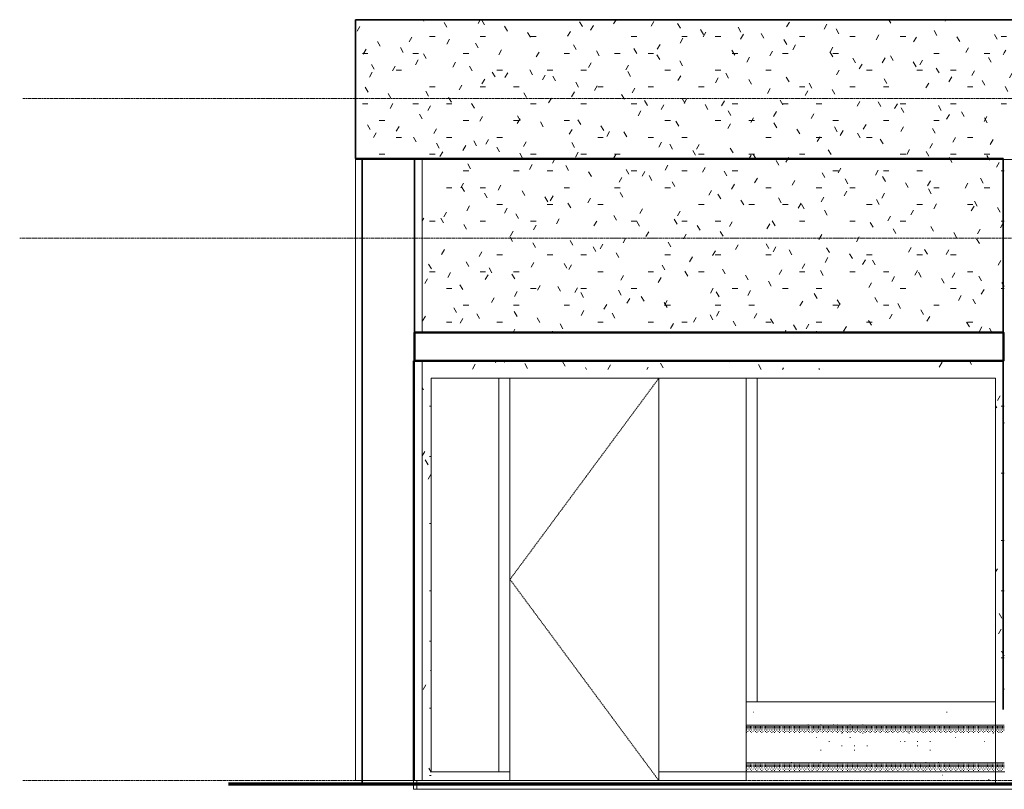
# Model space of a CAD drawing. Header units: inches. Extents: x -303 to 465, y -11 to 174.
# Tile 1 of 3: x -303 to -78, y -2 to 174. Entities that reach past the tile are written whole.
import ezdxf

# ---------------------------------------------------------------- set-up
doc = ezdxf.new("R2010")
doc.units = ezdxf.units.IN
doc.header["$MEASUREMENT"] = 0
doc.linetypes.add('Center 1_4_', pattern=[0.53125, 0.25, -0.09375, 0.09375, -0.09375])
doc.linetypes.add('Dash', pattern=[0.23622, 0.11811, -0.11811])
for name, color, linetype, lineweight in [('A-COLS', 52, 'Continuous', 9), ('A-DETL', 90, 'Continuous', 9), ('A-DETL-GENF', 92, 'Continuous', 9), ('A-DOOR', 31, 'Continuous', 9), ('A-FLOR', 192, 'Continuous', 9), ('A-FLOR-LEVL', 51, 'Continuous', 9), ('A-ROOF', 132, 'Continuous', 9), ('A-WALL', 90, 'Continuous', 9), ('A-WALL-PATT', 111, 'Continuous', 9)]:
    doc.layers.add(name, color=color, linetype=linetype, lineweight=lineweight)
pattern_1 = [(0, (59.008, 47.244), (15.36, 3.84), [1.267, -10.253, 1.267, -10.253, -61.44]), (0, (59.008, 47.244), (15.36, 3.84), [-23.04, 1.267, -21.773, 1.267, -10.253, -26.88]), (0, (59.008, 47.244), (15.36, 3.84), [-57.6, 1.267, -6.413, 1.267, -17.933]), (120, (64.768, 49.164), (-11.005538, 11.38215), [1.267, -10.253, 1.267, -10.253, -61.44]), (120, (64.768, 49.164), (-11.005538, 11.38215), [-23.04, 1.267, -21.773, 1.267, -10.253, -26.88]), (120, (64.768, 49.164), (-11.005538, 11.38215), [-57.6, 1.267, -6.413, 1.267, -17.933]), (240, (66.688, 56.844), (-4.354462, -15.22215), [1.267, -10.253, 1.267, -10.253, -61.44]), (240, (66.688, 56.844), (-4.354462, -15.22215), [-23.04, 1.267, -21.773, 1.267, -10.253, -26.88]), (240, (66.688, 56.844), (-4.354462, -15.22215), [-57.6, 1.267, -6.413, 1.267, -17.933])]

# ---------------------------------------------------------------- blocks, each defined once
blk = doc.blocks.new('Planitar - Single Door_Flush Panel - 2_-10_ x 6_-8_-3192464-Front Elevation')
at = {"layer": 'A-DOOR', "linetype": 'Dash'}
for p, q in [((-157.41, 92), (-191.42, 46)), ((-191.42, 46), (-157.41, 0))]:
    blk.add_line(p, q, dxfattribs=at)
at = {"layer": 'A-DOOR'}
for p, q in [((-191.42, 92), (-191.42, 2)), ((-157.41, 2), (-157.41, 92)), ((-191.42, 0), (-157.41, 0))]:
    blk.add_line(p, q, dxfattribs=at)
blk = doc.blocks.new('Rectangular Column 3D - Family8-3283566-Front Elevation')
at = {"layer": 'A-COLS'}
for p, q in [((-225.22, 0), (-225.22, 142)), ((-213.22, 102.5), (-213.22, 142)), ((-213.22, 0), (-213.22, 96)), ((-213.22, 0), (-225.22, 0))]:
    blk.add_line(p, q, dxfattribs=at)

msp = doc.modelspace()

# ---------------------------------------------------------------- hatches: boundary and pattern name
at = {"layer": 'A-DETL-GENF'}
h = msp.add_hatch(dxfattribs=at)
h.set_pattern_fill('FP_3', style=0, pattern_type=2)
h.set_pattern_definition([(0, (59.008, 55.884), (0, 8.64), []), (0, (59.008, 55.596), (0, 8.64), [0.127, -8.513]), (0, (59.296, 55.596), (0, 8.64), [0.127, -8.513]), (0, (59.584, 55.596), (0, 8.64), [0.127, -8.513]), (0, (59.872, 55.596), (0, 8.64), [0.127, -8.513]), (0, (60.16, 55.596), (0, 8.64), [0.127, -8.513]), (0, (60.448, 55.596), (0, 8.64), [0.127, -8.513]), (0, (60.736, 55.596), (0, 8.64), [0.127, -8.513]), (0, (61.024, 55.596), (0, 8.64), [0.127, -8.513]), (0, (61.312, 55.596), (0, 8.64), [0.127, -8.513]), (0, (61.6, 55.596), (0, 8.64), [0.127, -8.513]), (0, (61.888, 55.596), (0, 8.64), [0.127, -8.513]), (0, (62.176, 55.596), (0, 8.64), [0.127, -8.513]), (0, (62.464, 55.596), (0, 8.64), [0.127, -8.513]), (0, (62.752, 55.596), (0, 8.64), [0.127, -8.513]), (0, (63.04, 55.596), (0, 8.64), [0.127, -8.513]), (0, (63.328, 55.596), (0, 8.64), [0.127, -8.513]), (0, (63.616, 55.596), (0, 8.64), [0.127, -8.513]), (0, (63.904, 55.596), (0, 8.64), [0.127, -8.513]), (0, (64.192, 55.596), (0, 8.64), [0.127, -8.513]), (0, (64.48, 55.596), (0, 8.64), [0.127, -8.513]), (0, (64.768, 55.596), (0, 8.64), [0.127, -8.513]), (0, (65.056, 55.596), (0, 8.64), [0.127, -8.513]), (0, (65.344, 55.596), (0, 8.64), [0.127, -8.513]), (0, (65.632, 55.596), (0, 8.64), [0.127, -8.513]), (0, (65.92, 55.596), (0, 8.64), [0.127, -8.513]), (0, (66.208, 55.596), (0, 8.64), [0.127, -8.513]), (0, (66.496, 55.596), (0, 8.64), [0.127, -8.513]), (0, (66.784, 55.596), (0, 8.64), [0.127, -8.513]), (0, (67.072, 55.596), (0, 8.64), [0.127, -8.513]), (0, (67.36, 55.596), (0, 8.64), [0.127, -8.513]), (0, (67.648, 55.596), (0, 8.64), [0.127, -8.513]), (0, (59.008, 54.732), (0, 8.64), [0.127, -8.513]), (0, (59.584, 54.732), (0, 8.64), [0.127, -8.513]), (0, (60.16, 54.732), (0, 8.64), [0.127, -8.513]), (0, (60.736, 54.732), (0, 8.64), [0.127, -8.513]), (0, (61.312, 54.732), (0, 8.64), [0.127, -8.513]), (0, (61.888, 54.732), (0, 8.64), [0.127, -8.513]), (0, (62.464, 54.732), (0, 8.64), [0.127, -8.513]), (0, (63.04, 54.732), (0, 8.64), [0.127, -8.513]), (0, (63.616, 54.732), (0, 8.64), [0.127, -8.513]), (0, (64.192, 54.732), (0, 8.64), [0.127, -8.513]), (0, (64.768, 54.732), (0, 8.64), [0.127, -8.513]), (0, (65.344, 54.732), (0, 8.64), [0.127, -8.513]), (0, (65.92, 54.732), (0, 8.64), [0.127, -8.513]), (0, (66.496, 54.732), (0, 8.64), [0.127, -8.513]), (0, (67.072, 54.732), (0, 8.64), [0.127, -8.513]), (0, (59.296, 54.444), (0, 8.64), [0.127, -8.513]), (0, (59.872, 54.444), (0, 8.64), [0.127, -8.513]), (0, (60.448, 54.444), (0, 8.64), [0.127, -8.513]), (0, (61.024, 54.444), (0, 8.64), [0.127, -8.513]), (0, (61.6, 54.444), (0, 8.64), [0.127, -8.513]), (0, (62.176, 54.444), (0, 8.64), [0.127, -8.513]), (0, (62.752, 54.444), (0, 8.64), [0.127, -8.513]), (0, (63.328, 54.444), (0, 8.64), [0.127, -8.513]), (0, (63.904, 54.444), (0, 8.64), [0.127, -8.513]), (0, (64.48, 54.444), (0, 8.64), [0.127, -8.513]), (0, (65.056, 54.444), (0, 8.64), [0.127, -8.513]), (0, (65.632, 54.444), (0, 8.64), [0.127, -8.513]), (0, (66.208, 54.444), (0, 8.64), [0.127, -8.513]), (0, (66.784, 54.444), (0, 8.64), [0.127, -8.513]), (0, (67.36, 54.444), (0, 8.64), [0.127, -8.513]), (0, (67.648, 55.308), (0, 8.64), [0.127, -8.513]), (0, (67.36, 55.308), (0, 8.64), [0.127, -8.513]), (0, (67.072, 55.308), (0, 8.64), [0.127, -8.513]), (0, (66.784, 55.308), (0, 8.64), [0.127, -8.513]), (0, (66.496, 55.308), (0, 8.64), [0.127, -8.513]), (0, (66.208, 55.308), (0, 8.64), [0.127, -8.513]), (0, (65.92, 55.308), (0, 8.64), [0.127, -8.513]), (0, (65.632, 55.308), (0, 8.64), [0.127, -8.513]), (0, (65.344, 55.308), (0, 8.64), [0.127, -8.513]), (0, (65.056, 55.308), (0, 8.64), [0.127, -8.513]), (0, (64.768, 55.308), (0, 8.64), [0.127, -8.513]), (0, (64.48, 55.308), (0, 8.64), [0.127, -8.513]), (0, (64.192, 55.308), (0, 8.64), [0.127, -8.513]), (0, (63.904, 55.308), (0, 8.64), [0.127, -8.513]), (0, (63.616, 55.308), (0, 8.64), [0.127, -8.513]), (0, (63.328, 55.308), (0, 8.64), [0.127, -8.513]), (0, (63.04, 55.308), (0, 8.64), [0.127, -8.513]), (0, (62.752, 55.308), (0, 8.64), [0.127, -8.513]), (0, (62.464, 55.308), (0, 8.64), [0.127, -8.513]), (0, (62.176, 55.308), (0, 8.64), [0.127, -8.513]), (0, (61.888, 55.308), (0, 8.64), [0.127, -8.513]), (0, (61.6, 55.308), (0, 8.64), [0.127, -8.513]), (0, (61.312, 55.308), (0, 8.64), [0.127, -8.513]), (0, (61.024, 55.308), (0, 8.64), [0.127, -8.513]), (0, (60.736, 55.308), (0, 8.64), [0.127, -8.513]), (0, (60.448, 55.308), (0, 8.64), [0.127, -8.513]), (0, (60.16, 55.308), (0, 8.64), [0.127, -8.513]), (0, (59.872, 55.308), (0, 8.64), [0.127, -8.513]), (0, (59.584, 55.308), (0, 8.64), [0.127, -8.513]), (0, (59.296, 55.308), (0, 8.64), [0.127, -8.513]), (0, (59.008, 55.308), (0, 8.64), [0.127, -8.513]), (0, (59.008, 55.02), (0, 8.64), [0.127, -8.513]), (0, (59.296, 55.02), (0, 8.64), [0.127, -8.513]), (0, (59.584, 55.02), (0, 8.64), [0.127, -8.513]), (0, (59.872, 55.02), (0, 8.64), [0.127, -8.513]), (0, (60.16, 55.02), (0, 8.64), [0.127, -8.513]), (0, (60.448, 55.02), (0, 8.64), [0.127, -8.513]), (0, (60.736, 55.02), (0, 8.64), [0.127, -8.513]), (0, (61.024, 55.02), (0, 8.64), [0.127, -8.513]), (0, (61.312, 55.02), (0, 8.64), [0.127, -8.513]), (0, (61.6, 55.02), (0, 8.64), [0.127, -8.513]), (0, (61.888, 55.02), (0, 8.64), [0.127, -8.513]), (0, (62.176, 55.02), (0, 8.64), [0.127, -8.513]), (0, (62.464, 55.02), (0, 8.64), [0.127, -8.513]), (0, (62.752, 55.02), (0, 8.64), [0.127, -8.513]), (0, (63.04, 55.02), (0, 8.64), [0.127, -8.513]), (0, (63.328, 55.02), (0, 8.64), [0.127, -8.513]), (0, (63.616, 55.02), (0, 8.64), [0.127, -8.513]), (0, (63.904, 55.02), (0, 8.64), [0.127, -8.513]), (0, (64.192, 55.02), (0, 8.64), [0.127, -8.513]), (0, (64.48, 55.02), (0, 8.64), [0.127, -8.513]), (0, (64.768, 55.02), (0, 8.64), [0.127, -8.513]), (0, (65.056, 55.02), (0, 8.64), [0.127, -8.513]), (0, (65.344, 55.02), (0, 8.64), [0.127, -8.513]), (0, (65.632, 55.02), (0, 8.64), [0.127, -8.513]), (0, (65.92, 55.02), (0, 8.64), [0.127, -8.513]), (0, (66.208, 55.02), (0, 8.64), [0.127, -8.513]), (0, (66.496, 55.02), (0, 8.64), [0.127, -8.513]), (0, (66.784, 55.02), (0, 8.64), [0.127, -8.513]), (0, (67.072, 55.02), (0, 8.64), [0.127, -8.513]), (0, (67.36, 55.02), (0, 8.64), [0.127, -8.513]), (0, (67.648, 55.02), (0, 8.64), [0.127, -8.513]), (0, (59.008, 54.156), (0, 8.64), [0.127, -8.513]), (0, (60.16, 54.156), (0, 8.64), [0.127, -8.513]), (0, (61.312, 54.156), (0, 8.64), [0.127, -8.513]), (0, (62.464, 54.156), (0, 8.64), [0.127, -8.513]), (0, (63.616, 54.156), (0, 8.64), [0.127, -8.513]), (0, (64.768, 54.156), (0, 8.64), [0.127, -8.513]), (0, (65.92, 54.156), (0, 8.64), [0.127, -8.513]), (0, (67.072, 54.156), (0, 8.64), [0.127, -8.513])])
h.paths.add_polyline_path([(-78.466, 0), (-78.466, 16), (-137.466, 16), (-137.466, 0), (-93.05, 0)], flags=0)
h = msp.add_hatch(dxfattribs=at)
h.set_pattern_fill('FP_4', style=0, pattern_type=2)
h.set_pattern_definition([(0, (123.33, 79.88), (0, 96), [0.127, -95.873]), (0, (72.45, 50.12), (0, 96), [0.127, -95.873]), (0, (102.21, 48.2), (0, 96), [0.127, -95.873]), (0, (125.25, 73.16), (0, 96), [0.127, -95.873]), (0, (111.81, 121.16), (0, 96), [0.127, -95.873]), (0, (63.81, 120.2), (0, 96), [0.127, -95.873]), (0, (83.01, 94.28), (0, 96), [0.127, -95.873]), (0, (87.81, 90.44), (0, 96), [0.127, -95.873]), (0, (138.69, 100.04), (0, 96), [0.127, -95.873]), (0, (141.57, 99.08), (0, 96), [0.127, -95.873]), (0, (141.57, 100.04), (0, 96), [0.127, -95.873]), (0, (144.45, 100.04), (0, 96), [0.127, -95.873]), (0, (125.25, 101.96), (0, 96), [0.127, -95.873]), (0, (128.13, 101), (0, 96), [0.127, -95.873]), (0, (128.13, 101.96), (0, 96), [0.127, -95.873]), (0, (131.01, 101.96), (0, 96), [0.127, -95.873]), (0, (133.89, 97.16), (0, 96), [0.127, -95.873]), (0, (136.77, 96.2), (0, 96), [0.127, -95.873]), (0, (136.77, 97.16), (0, 96), [0.127, -95.873]), (0, (139.65, 97.16), (0, 96), [0.127, -95.873]), (0, (134.85, 99.08), (0, 96), [0.127, -95.873]), (0, (137.73, 98.12), (0, 96), [0.127, -95.873]), (0, (137.73, 99.08), (0, 96), [0.127, -95.873]), (0, (140.61, 99.08), (0, 96), [0.127, -95.873]), (0, (127.17, 98.12), (0, 96), [0.127, -95.873]), (0, (130.05, 97.16), (0, 96), [0.127, -95.873]), (0, (130.05, 98.12), (0, 96), [0.127, -95.873]), (0, (132.93, 98.12), (0, 96), [0.127, -95.873]), (0, (131.97, 102.92), (0, 96), [0.127, -95.873]), (0, (134.85, 101.96), (0, 96), [0.127, -95.873]), (0, (134.85, 102.92), (0, 96), [0.127, -95.873]), (0, (137.73, 102.92), (0, 96), [0.127, -95.873]), (0, (92.61, 100.04), (0, 96), [0.127, -95.873]), (0, (95.49, 99.08), (0, 96), [0.127, -95.873]), (0, (95.49, 100.04), (0, 96), [0.127, -95.873]), (0, (98.37, 100.04), (0, 96), [0.127, -95.873]), (0, (90.69, 104.84), (0, 96), [0.127, -95.873]), (0, (93.57, 103.88), (0, 96), [0.127, -95.873]), (0, (93.57, 104.84), (0, 96), [0.127, -95.873]), (0, (96.45, 104.84), (0, 96), [0.127, -95.873]), (0, (132.93, 121.16), (0, 96), [0.127, -95.873]), (0, (135.81, 120.2), (0, 96), [0.127, -95.873]), (0, (135.81, 121.16), (0, 96), [0.127, -95.873]), (0, (138.69, 121.16), (0, 96), [0.127, -95.873]), (0, (83.01, 131.72), (0, 96), [0.127, -95.873]), (0, (85.89, 130.76), (0, 96), [0.127, -95.873]), (0, (85.89, 131.72), (0, 96), [0.127, -95.873]), (0, (88.77, 131.72), (0, 96), [0.127, -95.873]), (0, (75.33, 108.68), (0, 96), [0.127, -95.873]), (0, (78.21, 107.72), (0, 96), [0.127, -95.873]), (0, (78.21, 108.68), (0, 96), [0.127, -95.873]), (0, (81.09, 108.68), (0, 96), [0.127, -95.873]), (0, (140.61, 124.04), (0, 96), [0.127, -95.873]), (0, (143.49, 123.08), (0, 96), [0.127, -95.873]), (0, (143.49, 124.04), (0, 96), [0.127, -95.873]), (0, (146.37, 124.04), (0, 96), [0.127, -95.873]), (0, (68.61, 108.68), (0, 96), [0.127, -95.873]), (0, (71.49, 107.72), (0, 96), [0.127, -95.873]), (0, (71.49, 108.68), (0, 96), [0.127, -95.873]), (0, (74.37, 108.68), (0, 96), [0.127, -95.873]), (0, (132.93, 132.68), (0, 96), [0.127, -95.873]), (0, (127.17, 129.8), (0, 96), [0.127, -95.873]), (0, (122.37, 133.64), (0, 96), [0.127, -95.873]), (0, (120.45, 131.72), (0, 96), [0.127, -95.873]), (0, (121.41, 105.8), (0, 96), [0.127, -95.873]), (0, (115.65, 102.92), (0, 96), [0.127, -95.873]), (0, (110.85, 106.76), (0, 96), [0.127, -95.873]), (0, (108.93, 104.84), (0, 96), [0.127, -95.873]), (0, (131.97, 95.24), (0, 96), [0.127, -95.873]), (0, (126.21, 92.36), (0, 96), [0.127, -95.873]), (0, (121.41, 96.2), (0, 96), [0.127, -95.873]), (0, (119.49, 94.28), (0, 96), [0.127, -95.873]), (0, (102.21, 105.8), (0, 96), [0.127, -95.873]), (0, (96.45, 102.92), (0, 96), [0.127, -95.873]), (0, (91.65, 106.76), (0, 96), [0.127, -95.873]), (0, (89.73, 104.84), (0, 96), [0.127, -95.873]), (0, (106.05, 114.44), (0, 96), [0.127, -95.873]), (0, (100.29, 111.56), (0, 96), [0.127, -95.873]), (0, (95.49, 115.4), (0, 96), [0.127, -95.873]), (0, (93.57, 113.48), (0, 96), [0.127, -95.873]), (0, (152.13, 111.56), (0, 96), [0.127, -95.873]), (0, (146.37, 108.68), (0, 96), [0.127, -95.873]), (0, (141.57, 112.52), (0, 96), [0.127, -95.873]), (0, (139.65, 110.6), (0, 96), [0.127, -95.873]), (0, (114.69, 87.56), (0, 96), [0.127, -95.873]), (0, (108.93, 84.68), (0, 96), [0.127, -95.873]), (0, (104.13, 88.52), (0, 96), [0.127, -95.873]), (0, (102.21, 86.6), (0, 96), [0.127, -95.873]), (0, (109.89, 96.2), (0, 96), [0.127, -95.873]), (0, (104.13, 93.32), (0, 96), [0.127, -95.873]), (0, (99.33, 97.16), (0, 96), [0.127, -95.873]), (0, (97.41, 95.24), (0, 96), [0.127, -95.873]), (0, (132.93, 115.4), (0, 96), [0.127, -95.873]), (0, (127.17, 112.52), (0, 96), [0.127, -95.873]), (0, (122.37, 116.36), (0, 96), [0.127, -95.873]), (0, (120.45, 114.44), (0, 96), [0.127, -95.873]), (0, (151.17, 74.12), (0, 96), [0.127, -95.873]), (0, (145.41, 71.24), (0, 96), [0.127, -95.873]), (0, (140.61, 75.08), (0, 96), [0.127, -95.873]), (0, (138.69, 73.16), (0, 96), [0.127, -95.873]), (0, (103.17, 71.24), (0, 96), [0.127, -95.873]), (0, (97.41, 68.36), (0, 96), [0.127, -95.873]), (0, (92.61, 72.2), (0, 96), [0.127, -95.873]), (0, (90.69, 70.28), (0, 96), [0.127, -95.873]), (0, (73.41, 91.4), (0, 96), [0.127, -95.873]), (0, (67.65, 88.52), (0, 96), [0.127, -95.873]), (0, (62.85, 92.36), (0, 96), [0.127, -95.873]), (0, (60.93, 90.44), (0, 96), [0.127, -95.873]), (0, (87.81, 119.24), (0, 96), [0.127, -95.873]), (0, (82.05, 116.36), (0, 96), [0.127, -95.873]), (0, (77.25, 120.2), (0, 96), [0.127, -95.873]), (0, (75.33, 118.28), (0, 96), [0.127, -95.873]), (0, (75.33, 135.56), (0, 96), [0.127, -95.873]), (0, (69.57, 132.68), (0, 96), [0.127, -95.873]), (0, (64.77, 136.52), (0, 96), [0.127, -95.873]), (0, (62.85, 134.6), (0, 96), [0.127, -95.873]), (0, (151.17, 138.44), (0, 96), [0.127, -95.873]), (0, (145.41, 135.56), (0, 96), [0.127, -95.873]), (0, (140.61, 139.4), (0, 96), [0.127, -95.873]), (0, (138.69, 137.48), (0, 96), [0.127, -95.873]), (0, (104.13, 74.12), (0, 96), [0.127, -95.873]), (0, (106.05, 76.04), (0, 96), [0.127, -95.873]), (0, (110.85, 72.2), (0, 96), [0.127, -95.873]), (0, (116.61, 75.08), (0, 96), [0.127, -95.873]), (0, (64.77, 100.04), (0, 96), [0.127, -95.873]), (0, (71.49, 100.04), (0, 96), [0.127, -95.873]), (0, (71.49, 102.92), (0, 96), [0.127, -95.873]), (0, (73.41, 104.84), (0, 96), [0.127, -95.873]), (0, (70.53, 105.8), (0, 96), [0.127, -95.873]), (0, (76.29, 106.76), (0, 96), [0.127, -95.873]), (0, (78.21, 105.8), (0, 96), [0.127, -95.873]), (0, (76.29, 103.88), (0, 96), [0.127, -95.873]), (0, (79.17, 102.92), (0, 96), [0.127, -95.873]), (0, (79.17, 103.88), (0, 96), [0.127, -95.873]), (0, (82.05, 103.88), (0, 96), [0.127, -95.873]), (0, (81.09, 106.76), (0, 96), [0.127, -95.873]), (0, (131.97, 123.08), (0, 96), [0.127, -95.873]), (0, (138.69, 123.08), (0, 96), [0.127, -95.873]), (0, (138.69, 125.96), (0, 96), [0.127, -95.873]), (0, (140.61, 127.88), (0, 96), [0.127, -95.873]), (0, (137.73, 128.84), (0, 96), [0.127, -95.873]), (0, (143.49, 129.8), (0, 96), [0.127, -95.873]), (0, (145.41, 128.84), (0, 96), [0.127, -95.873]), (0, (143.49, 126.92), (0, 96), [0.127, -95.873]), (0, (146.37, 125.96), (0, 96), [0.127, -95.873]), (0, (146.37, 126.92), (0, 96), [0.127, -95.873]), (0, (149.25, 126.92), (0, 96), [0.127, -95.873]), (0, (148.29, 129.8), (0, 96), [0.127, -95.873]), (0, (130.05, 82.76), (0, 96), [0.127, -95.873]), (0, (136.77, 82.76), (0, 96), [0.127, -95.873]), (0, (136.77, 85.64), (0, 96), [0.127, -95.873]), (0, (138.69, 87.56), (0, 96), [0.127, -95.873]), (0, (135.81, 88.52), (0, 96), [0.127, -95.873]), (0, (141.57, 89.48), (0, 96), [0.127, -95.873]), (0, (143.49, 88.52), (0, 96), [0.127, -95.873]), (0, (141.57, 86.6), (0, 96), [0.127, -95.873]), (0, (144.45, 85.64), (0, 96), [0.127, -95.873]), (0, (144.45, 86.6), (0, 96), [0.127, -95.873]), (0, (147.33, 86.6), (0, 96), [0.127, -95.873]), (0, (146.37, 89.48), (0, 96), [0.127, -95.873]), (0, (66.69, 81.8), (0, 96), [0.127, -95.873]), (0, (79.17, 79.88), (0, 96), [0.127, -95.873]), (0, (73.41, 73.16), (0, 96), [0.127, -95.873]), (0, (83.97, 81.8), (0, 96), [0.127, -95.873]), (0, (85.89, 73.16), (0, 96), [0.127, -95.873]), (0, (91.65, 78.92), (0, 96), [0.127, -95.873]), (0, (90.69, 80.84), (0, 96), [0.127, -95.873]), (0, (85.89, 126.92), (0, 96), [0.127, -95.873]), (0, (92.61, 127.88), (0, 96), [0.127, -95.873]), (0, (94.53, 129.8), (0, 96), [0.127, -95.873]), (0, (97.41, 134.6), (0, 96), [0.127, -95.873]), (0, (100.29, 136.52), (0, 96), [0.127, -95.873]), (0, (92.61, 135.56), (0, 96), [0.127, -95.873]), (0, (91.65, 136.52), (0, 96), [0.127, -95.873]), (0, (90.69, 138.44), (0, 96), [0.127, -95.873]), (0, (90.69, 133.64), (0, 96), [0.127, -95.873]), (0, (89.73, 134.6), (0, 96), [0.127, -95.873]), (0, (87.81, 135.56), (0, 96), [0.127, -95.873]), (0, (84.93, 138.44), (0, 96), [0.127, -95.873]), (0, (83.97, 137.48), (0, 96), [0.127, -95.873]), (0, (81.09, 136.52), (0, 96), [0.127, -95.873]), (0, (82.05, 134.6), (0, 96), [0.127, -95.873]), (0, (84.93, 135.56), (0, 96), [0.127, -95.873]), (0, (84.93, 133.64), (0, 96), [0.127, -95.873]), (0, (99.33, 125.96), (0, 96), [0.127, -95.873]), (0, (105.09, 128.84), (0, 96), [0.127, -95.873]), (0, (113.73, 134.6), (0, 96), [0.127, -95.873]), (0, (120.45, 125.96), (0, 96), [0.127, -95.873]), (0, (129.09, 65.48), (0, 96), [0.127, -95.873]), (0, (138.69, 59.72), (0, 96), [0.127, -95.873]), (0, (138.69, 53.96), (0, 96), [0.127, -95.873]), (0, (142.53, 55.88), (0, 96), [0.127, -95.873]), (0, (146.37, 54.92), (0, 96), [0.127, -95.873]), (0, (147.33, 58.76), (0, 96), [0.127, -95.873]), (0, (151.17, 54.92), (0, 96), [0.127, -95.873]), (0, (154.05, 56.84), (0, 96), [0.127, -95.873]), (0, (153.09, 62.6), (0, 96), [0.127, -95.873]), (0, (148.29, 65.48), (0, 96), [0.127, -95.873]), (0, (143.49, 63.56), (0, 96), [0.127, -95.873]), (0, (135.81, 65.48), (0, 96), [0.127, -95.873]), (0, (136.77, 63.56), (0, 96), [0.127, -95.873]), (0, (132.93, 60.68), (0, 96), [0.127, -95.873]), (0, (133.89, 57.8), (0, 96), [0.127, -95.873]), (0, (131.01, 57.8), (0, 96), [0.127, -95.873]), (0, (131.01, 56.84), (0, 96), [0.127, -95.873]), (0, (128.13, 57.8), (0, 96), [0.127, -95.873]), (0, (130.05, 59.72), (0, 96), [0.127, -95.873]), (0, (128.13, 60.68), (0, 96), [0.127, -95.873]), (0, (130.05, 63.56), (0, 96), [0.127, -95.873]), (0, (126.21, 63.56), (0, 96), [0.127, -95.873]), (0, (128.13, 66.44), (0, 96), [0.127, -95.873]), (0, (126.21, 65.48), (0, 96), [0.127, -95.873]), (0, (123.33, 64.52), (0, 96), [0.127, -95.873]), (0, (121.41, 61.64), (0, 96), [0.127, -95.873]), (0, (122.37, 59.72), (0, 96), [0.127, -95.873]), (0, (125.25, 58.76), (0, 96), [0.127, -95.873]), (0, (123.33, 56.84), (0, 96), [0.127, -95.873]), (0, (123.33, 53.96), (0, 96), [0.127, -95.873]), (0, (116.61, 53.96), (0, 96), [0.127, -95.873]), (0, (114.69, 62.6), (0, 96), [0.127, -95.873]), (0, (104.13, 53.96), (0, 96), [0.127, -95.873]), (0, (109.89, 60.68), (0, 96), [0.127, -95.873]), (0, (97.41, 62.6), (0, 96), [0.127, -95.873]), (0, (88.77, 56.84), (0, 96), [0.127, -95.873]), (0, (83.01, 53.96), (0, 96), [0.127, -95.873]), (0, (68.61, 61.64), (0, 96), [0.127, -95.873]), (0, (68.61, 63.56), (0, 96), [0.127, -95.873]), (0, (65.73, 62.6), (0, 96), [0.127, -95.873]), (0, (64.77, 64.52), (0, 96), [0.127, -95.873]), (0, (67.65, 65.48), (0, 96), [0.127, -95.873]), (0, (68.61, 66.44), (0, 96), [0.127, -95.873]), (0, (71.49, 63.56), (0, 96), [0.127, -95.873]), (0, (73.41, 62.6), (0, 96), [0.127, -95.873]), (0, (74.37, 61.64), (0, 96), [0.127, -95.873]), (0, (74.37, 66.44), (0, 96), [0.127, -95.873]), (0, (75.33, 64.52), (0, 96), [0.127, -95.873]), (0, (76.29, 63.56), (0, 96), [0.127, -95.873]), (0, (83.97, 64.52), (0, 96), [0.127, -95.873]), (0, (81.09, 62.6), (0, 96), [0.127, -95.873]), (0, (78.21, 57.8), (0, 96), [0.127, -95.873]), (0, (76.29, 55.88), (0, 96), [0.127, -95.873]), (0, (69.57, 54.92), (0, 96), [0.127, -95.873])])
h.paths.add_polyline_path([(-78.466, 0), (-78.466, 16), (-137.466, 16), (-137.466, 0), (-93.05, 0)], flags=0)
at = {"layer": 'A-WALL-PATT'}
h = msp.add_hatch(dxfattribs=at)
h.set_pattern_fill('FP_1', color=256, style=0, pattern_type=2)
h.set_pattern_definition(pattern_1)
h.paths.add_polyline_path([(-78.466, 142), (-78.466, 174), (-226.71, 174), (-226.71, 142)], flags=0)
h = msp.add_hatch(dxfattribs=at)
h.set_pattern_fill('FP_1', color=256, style=0, pattern_type=2)
h.set_pattern_definition(pattern_1)
h.paths.add_polyline_path([(-62.466, 142), (-62.466, 174), (-78.466, 174), (-78.466, 142)], flags=0)
h = msp.add_hatch(dxfattribs=at)
h.set_pattern_fill('FP_1', color=256, style=0, pattern_type=2)
h.set_pattern_definition(pattern_1)
h.paths.add_polyline_path([(-209.466, 0), (-209.466, 94), (-80.466, 94), (-80.466, 16), (-78.466, 16), (-78.466, 96), (-211.466, 96), (-211.466, 0)], flags=0)
h.paths.add_polyline_path([(-93.05, 102.5), (-78.466, 102.5), (-78.466, 142), (-211.466, 142), (-211.466, 102.5), (-186.268, 102.5)], flags=0)

# ---------------------------------------------------------------- linework, layer by layer
at = {"layer": 'A-DETL', "lineweight": 35}
for p, q in [((-226.71, 142.25), (-226.71, 174)), ((-226.71, 174), (383.441, 174)), ((-78.716, 142.25), (-226.71, 142.25)), ((-225.216, 142.25), (-225.216, -0.75)), ((-213.216, 102.5), (-213.216, 142.25)), ((-78.716, 16.25), (-78.716, 142.25)), ((-213.466, 0), (-213.466, 96))]:
    msp.add_line(p, q, dxfattribs=at)
at = {"layer": 'A-DETL', "lineweight": 50}
for p, q in [((-213.216, 102.5), (-78.716, 102.5)), ((-213.216, 96), (-213.216, 102.5)), ((-78.716, 96), (-213.216, 96))]:
    msp.add_line(p, q, dxfattribs=at)
at = {"layer": 'A-DETL'}
for p, q in [((-80.466, 18), (-80.466, -0.75)), ((-137.466, 16), (-137.466, 0)), ((-137.466, 2), (-78.38, 2))]:
    msp.add_line(p, q, dxfattribs=at)
at = {"layer": 'A-DETL', "lineweight": 70}
msp.add_line((-255.71, -0.75), (398.29, -0.75), dxfattribs=at)
at = {"layer": 'A-FLOR'}
for p, q in [((-213.466, 0), (-213.466, -2)), ((-212.71, 0), (-212.71, -2)), ((127.433, -2), (-213.466, -2))]:
    msp.add_line(p, q, dxfattribs=at)
at = {"layer": 'A-FLOR-LEVL', "linetype": 'Center 1_4_'}
for p, q in [((-302.713, 156), (464.934, 156)), ((-303.459, 124), (464.934, 124)), ((-302.713, 0), (464.934, 0))]:
    msp.add_line(p, q, dxfattribs=at)
at = {"layer": 'A-ROOF'}
for p, q in [((-213.216, 102.5), (-78.466, 102.5)), ((-213.216, 96), (-213.216, 102.5)), ((-78.466, 96), (-78.466, 102.5)), ((-78.466, 96), (-213.216, 96))]:
    msp.add_line(p, q, dxfattribs=at)
at = {"layer": 'A-WALL'}
for p, q in [((-226.71, 174), (-226.71, 0)), ((383.441, 174), (-226.71, 174)), ((-226.71, 142), (383.441, 142)), ((-211.466, 102.5), (-211.466, 142)), ((-211.466, 0), (-211.466, 96)), ((-209.466, 2), (-209.466, 92)), ((-209.466, 92), (-80.466, 92)), ((-193.966, 92), (-193.966, 2)), ((-191.466, 2), (-191.466, 92)), ((-191.421, 0), (-191.421, 92)), ((-157.405, 92), (-157.405, 0)), ((-137.466, 92), (-137.466, 16)), ((-134.966, 18), (-134.966, 92)), ((-80.466, 92), (-80.466, 16)), ((-137.466, 18), (-80.466, 18)), ((-226.71, 0), (-225.216, 0)), ((-213.216, 0), (-191.421, 0)), ((-191.421, 2), (-209.466, 2)), ((-137.466, 2), (-157.405, 2)), ((-157.405, 0), (-137.466, 0))]:
    msp.add_line(p, q, dxfattribs=at)

# ---------------------------------------------------------------- block references
at = {"layer": 'A-COLS'}
msp.add_blockref('Rectangular Column 3D - Family8-3283566-Front Elevation', (0, 0), dxfattribs=at)
at = {"layer": 'A-DOOR'}
msp.add_blockref('Planitar - Single Door_Flush Panel - 2_-10_ x 6_-8_-3192464-Front Elevation', (0, 0), dxfattribs=at)

doc.saveas('drawing.dxf')
